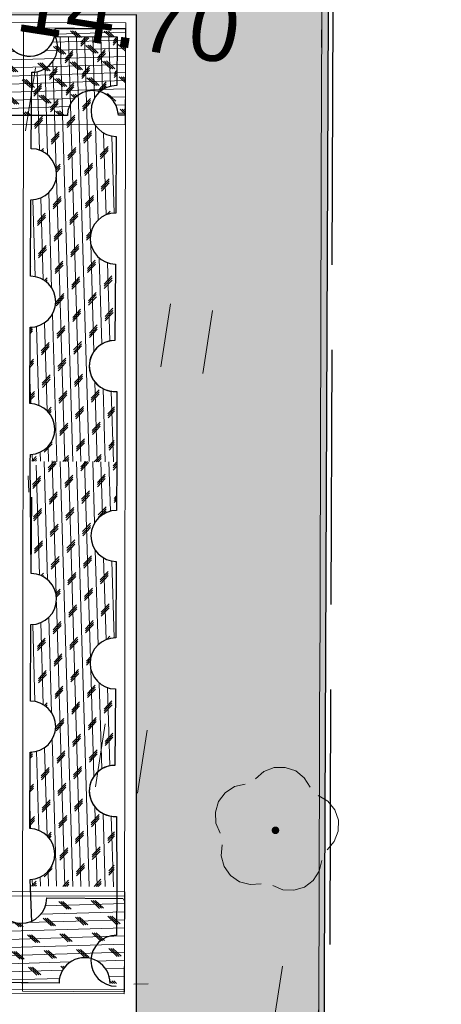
# Model space of a CAD drawing. Extents: x 6601440 to 6601733, y 5738487 to 5738717.
# Tile 71 of 129: x 6601568 to 6601573, y 5738621 to 5738632. Entities that reach past the tile are written whole.
import ezdxf

# ---------------------------------------------------------------- set-up
doc = ezdxf.new("R2010")
doc.units = 0
doc.linetypes.add('PRZER2-1', pattern=[3, 2, -1])
doc.linetypes.add('PRZER3-1', pattern=[4, 3, -1])
doc.layers.get('0').update_dxf_attribs({"linetype": 'CONTINUOUS'})
for name, color, linetype, lineweight, true_color in [('GSPRDL', 7, 'CONTINUOUS', 18, 0x008000), ('GSPWPS_O', 7, 'CONTINUOUS', 0, 0x0a0909), ('GSSKOD', 7, 'PRZER2-1', 18, 0x0a0909), ('GSSUTR', 7, 'CONTINUOUS', 18, 0x0a0909), ('MM_A_PZT_ zieleń', 7, 'CONTINUOUS', 30, 0x008f00), ('ZZ- zywopłot', 7, 'CONTINUOUS', 9, 0x208000)]:
    doc.layers.add(name, color=color, linetype=linetype, lineweight=lineweight, true_color=true_color)
doc.styles.add('GEO-INFO', font='arial.ttf')

# ---------------------------------------------------------------- blocks, each defined once
blk = doc.blocks.new('SPDLP')
blk.add_hatch(color=0).paths.add_polyline_path([(-0.09, 0), (-0.085595, -0.027812), (-0.072812, -0.052901), (-0.052901, -0.072812), (-0.027812, -0.085595), (0, -0.09), (0.027812, -0.085595), (0.052901, -0.072812), (0.072812, -0.052901), (0.085595, -0.027812), (0.09, 0), (0.085595, 0.027812), (0.072812, 0.052901), (0.052901, 0.072812), (0.027812, 0.085595), (0, 0.09), (-0.027812, 0.085595), (-0.052901, 0.072812), (-0.072812, 0.052901), (-0.085595, 0.027812)])
at = {"color": 0}
for points in [[(-0.268652, 1.271938), (-0.048001, 1.40916), (0.20623, 1.462858), (0.463525, 1.426585), (0.693003, 1.304695), (0.867117, 1.11182), (0.964971, 0.871109)], [(-1.292703, 0.137547), (-1.355024, 0.389802), (-1.327532, 0.648184), (-1.213525, 0.881678), (-1.026689, 1.062258), (-0.78945, 1.168249), (-0.530282, 1.186929)], [(1.126667, 0.648554), (1.325358, 0.481106), (1.454989, 0.255912), (1.5, 0), (1.454989, -0.255912), (1.325358, -0.481106), (1.126667, -0.648554)], [(-0.530282, -1.186929), (-0.78945, -1.168249), (-1.026689, -1.062258), (-1.213525, -0.881678), (-1.327532, -0.648184), (-1.355024, -0.389802), (-1.292703, -0.137547)], [(0.964971, -0.871109), (0.867117, -1.11182), (0.693003, -1.304695), (0.463525, -1.426585), (0.20623, -1.462858), (-0.048001, -1.40916), (-0.268652, -1.271938)]]:
    blk.add_lwpolyline(points, dxfattribs=at)

msp = doc.modelspace()

# ---------------------------------------------------------------- hatches: boundary and pattern name
h = msp.add_hatch()
h.set_pattern_fill('GRASS', color=3, scale=0.02)
h.set_pattern_definition([(90, (0, 0), (-0.3592102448, 0.3592102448), [0.09525, -0.6231704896]), (45, (0, 0), (-0.359210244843, 0.359210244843), [0.09525, -0.41275]), (135, (0, 0), (-0.359210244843, -0.359210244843), [0.09525, -0.41275])])
h.paths.add_polyline_path([(6601567.04248, 5738620.37858), (6601569.35401, 5738620.37858), (6601569.35401, 5738632.14724), (6601539.27426, 5738632.08779), (6601539.13052, 5738634.69079), (6601549.55846, 5738634.44175), (6601552.09793, 5738633.19629), (6601567.39928, 5738633.0552), (6601570.61455, 5738637.66958), (6601571.61007, 5738632.19503), (6601571.45634, 5738595.37257), (6601568.21977, 5738602.01965), (6601566.86453, 5738606.05391)])
at = {"layer": 'GSSUTR'}
h = msp.add_hatch(dxfattribs=at)
h.set_pattern_fill('PTTU04', color=256, scale=0.5, angle=-8.852821, style=0)
h.set_pattern_definition([(81.14718, (6598872.4612, 5730326.6935), (-2.08547525, 2.8549594), [0.75, -4.25]), (81.14718, (6598872.9553, 5730326.6165), (-2.08547525, 2.8549594), [0.75, -4.25])])
h.paths.add_polyline_path([(6601571.46416, 5738607.75911), (6601571.53276, 5738632.18226), (6601571.53659, 5738632.20756), (6601571.53998, 5738632.23292), (6601571.54293, 5738632.25834), (6601571.54544, 5738632.28381), (6601571.54751, 5738632.30932), (6601571.54913, 5738632.33486), (6601571.55031, 5738632.36042), (6601571.55105, 5738632.386), (6601571.55134, 5738632.41159), (6601571.55119, 5738632.43718), (6601571.55059, 5738632.46276), (6601571.54955, 5738632.48833), (6601571.54806, 5738632.51388), (6601571.54614, 5738632.5394), (6601571.54377, 5738632.56488), (6601571.54095, 5738632.59032), (6601571.5377, 5738632.6157), (6601571.53401, 5738632.64102), (6601571.52987, 5738632.66628), (6601571.5253, 5738632.69146), (6601571.52029, 5738632.71655), (6601571.51485, 5738632.74156), (6601571.50898, 5738632.76646), (6601571.50267, 5738632.79127), (6601571.49593, 5738632.81595), (6601571.48877, 5738632.84052), (6601571.48118, 5738632.86496), (6601571.47317, 5738632.88927), (6601571.46473, 5738632.91343), (6601571.45588, 5738632.93744), (6601571.44661, 5738632.96129), (6601571.43693, 5738632.98498), (6601571.42684, 5738633.0085), (6601571.41635, 5738633.03184), (6601571.40545, 5738633.05499), (6601571.39415, 5738633.07795), (6601571.38245, 5738633.10071), (6601571.37036, 5738633.12327), (6601571.35788, 5738633.14561), (6601571.34501, 5738633.16773), (6601571.33176, 5738633.18962), (6601571.31814, 5738633.21129), (6601571.30414, 5738633.23271), (6601571.28977, 5738633.25388), (6601571.27503, 5738633.2748), (6601571.25993, 5738633.29547), (6601571.24448, 5738633.31587), (6601571.22867, 5738633.33599), (6601571.21252, 5738633.35584), (6601571.19603, 5738633.37541), (6601571.1792, 5738633.39468), (6601571.16203, 5738633.41367), (6601571.14469, 5738633.43219), (6601571.12703, 5738633.45042), (6601571.10906, 5738633.46833), (6601571.09078, 5738633.48594), (6601571.07221, 5738633.50323), (6601571.05334, 5738633.52019), (6601571.03418, 5738633.53683), (6601571.01473, 5738633.55314), (6601570.99501, 5738633.56911), (6601570.97502, 5738633.58474), (6601570.95476, 5738633.60002), (6601570.93424, 5738633.61495), (6601570.91346, 5738633.62952), (6601570.89244, 5738633.64373), (6601570.87118, 5738633.65758), (6601570.84968, 5738633.67107), (6601570.82795, 5738633.68418), (6601570.806, 5738633.69691), (6601570.78383, 5738633.70927), (6601570.76146, 5738633.72124), (6601570.73888, 5738633.73282), (6601570.7161, 5738633.74401), (6601570.69314, 5738633.75481), (6601570.66999, 5738633.76522), (6601570.64667, 5738633.77522), (6601570.62318, 5738633.78482), (6601570.59953, 5738633.79402), (6601570.57572, 5738633.8028), (6601570.55177, 5738633.81118), (6601570.52767, 5738633.81914), (6601570.50344, 5738633.82668), (6601570.47909, 5738633.83381), (6601570.45461, 5738633.84051), (6601570.43002, 5738633.8468), (6601570.40533, 5738633.85266), (6601570.38055, 5738633.85809), (6601570.35567, 5738633.8631), (6601570.33071, 5738633.86767), (6601570.30567, 5738633.87182), (6601570.28057, 5738633.87554), (6601570.25541, 5738633.87882), (6601570.23019, 5738633.88167), (6601570.20493, 5738633.88408), (6601570.17963, 5738633.88606), (6601570.1543, 5738633.8876), (6601570.12895, 5738633.88871), (6601570.10358, 5738633.88938), (6601570.0782, 5738633.88962), (6601570.05283, 5738633.88941), (6601570.02746, 5738633.88877), (6601570.0021, 5738633.8877), (6601569.97677, 5738633.88618), (6601569.95147, 5738633.88423), (6601563.77615, 5738634.04909), (6601556.70331, 5738634.23127), (6601549.56002, 5738634.44171), (6601551.94466, 5738633.2715), (6601567.28346, 5738633.12408), (6601567.4948, 5738603.50856), (6601571.03152, 5738596.25272), (6601570.85944, 5738600.25823), (6601571.73856, 5738600.71451)], flags=0)
at = {"layer": 'ZZ- zywopłot', "ltscale": 5}
h = msp.add_hatch(dxfattribs=at)
h.set_pattern_fill('CORK', color=256, scale=0.03, angle=1.69545, style=0)
h.set_pattern_definition([(1.6954, (6601564.22502, 5738631.98499), (-0.0028181, 0.0952083), []), (136.6954, (6601564.27403, 5738631.9388), (-0.18478, -0.196053), [0.134704, -0.134704]), (136.6954, (6601564.29783, 5738631.9395), (-0.18478, -0.196053), [0.134704, -0.134704]), (136.6954, (6601564.32164, 5738631.9402), (-0.18478, -0.196053), [0.134704, -0.134704])])
edge = h.paths.add_edge_path()
edge.add_line((6601564.64025, 5738630.98214), (6601565.54023, 5738630.97601))
edge.add_arc((6601565.84022, 5738630.97396), 0.3, -0.390519, 179.609481, ccw=False)
edge.add_line((6601566.14021, 5738630.97192), (6601567.04019, 5738630.96578))
edge.add_arc((6601567.34018, 5738630.96374), 0.3, -0.390519, 179.609481, ccw=False)
edge.add_line((6601567.64018, 5738630.96169), (6601568.54016, 5738630.96102))
edge.add_arc((6601568.84011, 5738630.95347), 0.30004, -0.382541, 178.558751, ccw=False)
edge.add_line((6601569.14014, 5738630.95147), (6601569.21809, 5738630.95094))
edge.add_line((6601569.21809, 5738630.95094), (6601569.2249, 5738631.95092))
edge.add_line((6601569.2249, 5738631.95092), (6601568.39698, 5738631.95656))
edge.add_arc((6601568.09698, 5738631.9586), 0.3, 179.60948, 359.609481, ccw=False)
edge.add_line((6601567.79699, 5738631.96065), (6601566.89701, 5738631.96678))
edge.add_arc((6601566.59702, 5738631.96883), 0.3, 179.60948, 359.609481, ccw=False)
edge.add_line((6601566.29702, 5738631.97087), (6601565.39705, 5738631.97701))
edge.add_arc((6601565.09705, 5738631.97905), 0.3, 179.60948, 359.60948, ccw=False)
edge.add_line((6601564.79706, 5738631.9811), (6601564.22502, 5738631.98499))
edge.add_line((6601564.22502, 5738631.98499), (6601564.22007, 5738631.25906))
edge.add_arc((6601564.53866, 5738631.28524), 0.31967, 184.697063, 288.528861)
h = msp.add_hatch(dxfattribs=at)
h.set_pattern_fill('CORK', color=256, scale=0.03, angle=-88.30455, style=0)
h.set_pattern_definition([(271.6954, (6601569.12436, 5738631.88522), (0.0952083, 0.0028181), []), (46.6954, (6601569.07816, 5738631.8362), (-0.196053, 0.18478), [0.134704, -0.134704]), (46.6954, (6601569.07887, 5738631.8124), (-0.196053, 0.18478), [0.134704, -0.134704]), (46.6954, (6601569.07957, 5738631.7886), (-0.196053, 0.18478), [0.134704, -0.134704])])
edge = h.paths.add_edge_path()
edge.add_line((6601568.10106, 5738628.47006), (6601568.10038, 5738627.57008))
edge.add_arc((6601568.09284, 5738627.27013), 0.30004, -90.382541, 88.558751, ccw=False)
edge.add_line((6601568.09083, 5738626.9701), (6601568.0903, 5738626.89215))
edge.add_line((6601568.0903, 5738626.89215), (6601569.09028, 5738626.88534))
edge.add_line((6601569.09028, 5738626.88534), (6601569.09592, 5738627.71326))
edge.add_arc((6601569.09797, 5738628.01326), 0.3, 89.60948, 269.609481, ccw=False)
edge.add_line((6601569.10001, 5738628.31325), (6601569.10615, 5738629.21323))
edge.add_arc((6601569.10819, 5738629.51322), 0.3, 89.60948, 269.609481, ccw=False)
edge.add_line((6601569.11024, 5738629.81321), (6601569.11637, 5738630.71319))
edge.add_arc((6601569.11842, 5738631.01319), 0.3, 89.60948, 269.60948, ccw=False)
edge.add_line((6601569.12046, 5738631.31318), (6601569.12436, 5738631.88522))
edge.add_line((6601569.12436, 5738631.88522), (6601568.39842, 5738631.89017))
edge.add_arc((6601568.12355, 5738631.76999), 0.3, -90.39052, 23.616444, ccw=False)
edge.add_line((6601568.12151, 5738631.46999), (6601568.11537, 5738630.57001))
edge.add_arc((6601568.11333, 5738630.27002), 0.3, -90.390519, 89.609481, ccw=False)
edge.add_line((6601568.11128, 5738629.97003), (6601568.10515, 5738629.07005))
edge.add_arc((6601568.1031, 5738628.77006), 0.3, -90.390519, 89.609481, ccw=False)
h = msp.add_hatch(dxfattribs=at)
h.set_pattern_fill('CORK', color=256, scale=0.03, angle=-88.30455, style=0)
h.set_pattern_definition([(271.6954, (6601569.1239, 5738626.88534), (0.0952083, 0.0028181), []), (46.6954, (6601569.0777, 5738626.83632), (-0.196053, 0.18478), [0.134704, -0.134704]), (46.6954, (6601569.0784, 5738626.81252), (-0.196053, 0.18478), [0.134704, -0.134704]), (46.6954, (6601569.07912, 5738626.78872), (-0.196053, 0.18478), [0.134704, -0.134704])])
edge = h.paths.add_edge_path()
edge.add_line((6601568.12105, 5738626.47011), (6601568.11491, 5738625.57013))
edge.add_arc((6601568.11287, 5738625.27014), 0.3, -90.390519, 89.609481, ccw=False)
edge.add_line((6601568.11082, 5738624.97014), (6601568.10469, 5738624.07016))
edge.add_arc((6601568.10265, 5738623.77017), 0.3, -90.390519, 89.609481, ccw=False)
edge.add_line((6601568.1006, 5738623.47018), (6601568.09993, 5738622.57019))
edge.add_arc((6601568.09238, 5738622.27025), 0.30004, -90.382541, 88.558751, ccw=False)
edge.add_line((6601568.09038, 5738621.97021), (6601568.08985, 5738621.89227))
edge.add_line((6601568.08985, 5738621.89227), (6601569.08982, 5738621.88545))
edge.add_line((6601569.08982, 5738621.88545), (6601569.09547, 5738622.71338))
edge.add_arc((6601569.09751, 5738623.01337), 0.3, 89.609481, 269.60948, ccw=False)
edge.add_line((6601569.09955, 5738623.31337), (6601569.10569, 5738624.21334))
edge.add_arc((6601569.10773, 5738624.51334), 0.3, 89.609481, 269.60948, ccw=False)
edge.add_line((6601569.10978, 5738624.81333), (6601569.11591, 5738625.71331))
edge.add_arc((6601569.11796, 5738626.0133), 0.3, 89.60948, 269.60948, ccw=False)
edge.add_line((6601569.12, 5738626.3133), (6601569.1239, 5738626.88534))
edge.add_line((6601569.1239, 5738626.88534), (6601568.39797, 5738626.89029))
edge.add_arc((6601568.33169, 5738626.63263), 0.26605, 75.57425, 217.651674)
h = msp.add_hatch(dxfattribs=at)
h.set_pattern_fill('CORK', color=256, scale=0.03, angle=1.69545, style=0)
h.set_pattern_definition([(1.6954, (6601565.62683, 5738621.77123), (-0.0028181, 0.0952083), []), (136.6954, (6601565.67585, 5738621.72503), (-0.18478, -0.196053), [0.134704, -0.134704]), (136.6954, (6601565.69965, 5738621.72574), (-0.18478, -0.196053), [0.134704, -0.134704]), (136.6954, (6601565.72345, 5738621.72644), (-0.18478, -0.196053), [0.134704, -0.134704])])
edge = h.paths.add_edge_path()
edge.add_line((6601566.04206, 5738620.76838), (6601566.94204, 5738620.76224))
edge.add_arc((6601567.24204, 5738620.7602), 0.3, -0.390519, 179.609481, ccw=False)
edge.add_line((6601567.54203, 5738620.75815), (6601568.44201, 5738620.75202))
edge.add_arc((6601568.742, 5738620.74997), 0.3, -0.390519, 179.609481, ccw=False)
edge.add_line((6601569.04199, 5738620.74793), (6601569.21237, 5738620.74808))
edge.add_arc((6601570.19369, 5738661.31596), 40.57975, 268.61431, 270.491741)
edge.add_line((6601570.54196, 5738620.7377), (6601569.20951, 5738620.73717))
edge.add_line((6601569.20951, 5738620.73717), (6601569.21633, 5738621.73715))
edge.add_line((6601569.21633, 5738621.73715), (6601569.19881, 5738621.74688))
edge.add_arc((6601569.19881, 5738621.74688), 0.000000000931, 0, 180, ccw=False)
edge.add_line((6601569.19881, 5738621.74688), (6601568.29883, 5738621.75302))
edge.add_arc((6601567.99883, 5738621.75506), 0.3, 179.609481, 359.60948, ccw=False)
edge.add_line((6601567.69884, 5738621.75711), (6601566.79886, 5738621.76324))
edge.add_arc((6601566.49887, 5738621.76528), 0.3, 179.60948, 359.60948, ccw=False)
edge.add_line((6601566.19888, 5738621.76733), (6601565.62683, 5738621.77123))
edge.add_line((6601565.62683, 5738621.77123), (6601565.62189, 5738621.04529))
edge.add_arc((6601565.94048, 5738621.07147), 0.31967, 184.697064, 288.528861)

# ---------------------------------------------------------------- linework, layer by layer
at = {"color": 7, "linetype": 'PRZER3-1', "lineweight": 30, "elevation": 10.06}
msp.add_lwpolyline([(6601510.43099, 5738653.7127), (6601522.49994, 5738653.91001), (6601522.49002, 5738651.5425), (6601529.66651, 5738651.5425), (6601529.66651, 5738654.02683), (6601538.55011, 5738654.18645), (6601539.54007, 5738634.77356), (6601549.69265, 5738634.50447), (6601552.07964, 5738633.33731), (6601567.28346, 5738633.12408), (6601570.6548, 5738637.80075), (6601571.66308, 5738632.20458), (6601571.54575, 5738595.28982), (6601574.72819, 5738588.65305), (6601578.36042, 5738588.65305), (6601578.43231, 5738576.80623), (6601579.79306, 5738576.80976), (6601579.79306, 5738571.10128), (6601578.48092, 5738571.09182), (6601578.5841, 5738558.98185), (6601511.23283, 5738558.57583), (6601510.2684, 5738653.7127)], dxfattribs=at)
msp.add_lwpolyline([(6601567.04248, 5738620.37858), (6601569.35401, 5738620.37858), (6601569.35401, 5738632.14724), (6601539.27426, 5738632.08779), (6601539.13052, 5738634.69079), (6601549.55846, 5738634.44175), (6601552.09793, 5738633.19629), (6601567.39928, 5738633.0552), (6601570.61455, 5738637.66958), (6601571.61007, 5738632.19503), (6601571.45634, 5738595.37257), (6601568.21977, 5738602.01965), (6601566.86453, 5738606.05391), (6601567.04248, 5738620.37858)])
at = {"layer": 'GSSKOD', "linetype": 'PRZER2-1', "lineweight": 18, "ltscale": 0.5}
msp.add_line((6601571.46416, 5738607.75911, 10.18), (6601571.53276, 5738632.18226, 10.18), dxfattribs=at)
at = {"layer": 'GSSUTR', "linetype": 'PRZER2-1', "ltscale": 0.5, "elevation": 10.06}
msp.add_lwpolyline([(6601571.03152, 5738596.25272), (6601567.4948, 5738603.50856), (6601567.28346, 5738633.12408), (6601551.94466, 5738633.2715), (6601549.56002, 5738634.44171), (6601556.70331, 5738634.23127), (6601563.77615, 5738634.04909), (6601569.95147, 5738633.88423, -0.48776718), (6601571.53276, 5738632.18226), (6601571.46416, 5738607.75911), (6601571.73856, 5738600.71451), (6601570.85944, 5738600.25823)], format="xyb", close=True, dxfattribs=at)
at = {"layer": 'MM_A_PZT_ zieleń'}
for p, q in [((6601568.39698, 5738631.98142), (6601569.2249, 5738631.98454)), ((6601568.39842, 5738631.89017), (6601569.12436, 5738631.88522)), ((6601569.12436, 5738631.88522), (6601569.12046, 5738631.31318)), ((6601568.11537, 5738630.57001), (6601568.12151, 5738631.46999)), ((6601569.21809, 5738630.96468), (6601569.14014, 5738630.96521)), ((6601568.54025, 5738630.96102), (6601567.64018, 5738630.96169)), ((6601569.11637, 5738630.71319), (6601569.11024, 5738629.81321)), ((6601568.10515, 5738629.07005), (6601568.11128, 5738629.97003)), ((6601569.10615, 5738629.21323), (6601569.10001, 5738628.31325)), ((6601568.10038, 5738627.56999), (6601568.10106, 5738628.47006)), ((6601569.12078, 5738627.71326), (6601569.1239, 5738626.88534)), ((6601568.10404, 5738626.89215), (6601568.10457, 5738626.9701)), ((6601568.11491, 5738625.57013), (6601568.10404, 5738626.89215)), ((6601569.1239, 5738626.88534), (6601569.12, 5738626.3133)), ((6601569.11591, 5738625.71331), (6601569.10978, 5738624.81333)), ((6601568.10469, 5738624.07016), (6601568.11082, 5738624.97014)), ((6601569.10569, 5738624.21334), (6601569.09955, 5738623.31337)), ((6601568.09993, 5738622.57011), (6601568.1006, 5738623.47018)), ((6601569.12032, 5738622.71338), (6601569.12344, 5738621.88545)), ((6601568.12059, 5738621.47022), (6601568.10411, 5738621.97021)), ((6601569.12344, 5738621.88545), (6601569.11954, 5738621.31341)), ((6601568.29883, 5738621.75302), (6601569.19881, 5738621.74688)), ((6601568.44201, 5738620.75202), (6601567.54203, 5738620.75815))]:
    msp.add_line(p, q, dxfattribs=at)
for points in [[(6601568.39842, 5738631.89017), (6601569.12436, 5738631.88522), (6601569.12046, 5738631.31318)], [(6601568.11537, 5738630.57001), (6601568.12151, 5738631.46999)], [(6601568.54025, 5738630.96102), (6601567.64018, 5738630.96169)], [(6601569.11637, 5738630.71319), (6601569.11024, 5738629.81321)], [(6601568.10515, 5738629.07005), (6601568.11128, 5738629.97003)], [(6601569.10615, 5738629.21323), (6601569.10001, 5738628.31325)], [(6601568.10038, 5738627.56999), (6601568.10106, 5738628.47006)], [(6601568.11491, 5738625.57013), (6601568.12105, 5738626.47011)], [(6601569.11591, 5738625.71331), (6601569.10978, 5738624.81333)], [(6601568.10469, 5738624.07016), (6601568.11082, 5738624.97014)], [(6601569.10569, 5738624.21334), (6601569.09955, 5738623.31337)], [(6601568.09993, 5738622.57011), (6601568.1006, 5738623.47018)], [(6601568.29883, 5738621.75302), (6601569.19881, 5738621.74688)], [(6601568.44201, 5738620.75202), (6601567.54203, 5738620.75815)]]:
    msp.add_lwpolyline(points, dxfattribs=at)
for centre, radius, start, end in [((6601568.09698, 5738631.9586), 0.3, 179.60948, 359.60948), ((6601568.0974, 5738631.95901), 0.30041, 179.688283, 4.276514), ((6601568.12355, 5738631.76999), 0.3, 269.60948, 23.616444), ((6601568.12355, 5738631.76999), 0.3, 269.60948, 23.616444), ((6601569.11842, 5738631.01319), 0.3, 89.60948, 269.60948), ((6601569.11842, 5738631.01319), 0.3, 89.60948, 269.60948), ((6601568.84022, 5738630.95336), 0.30016, 2.262951, 178.536986), ((6601568.84026, 5738630.9534), 0.30011, 2.254772, 178.54529), ((6601568.11333, 5738630.27002), 0.3, 269.60948, 89.60948), ((6601569.10819, 5738629.51322), 0.3, 89.60948, 269.60948), ((6601569.10819, 5738629.51322), 0.3, 89.60948, 269.60948), ((6601568.1031, 5738628.77006), 0.3, 269.60948, 89.60948), ((6601568.1031, 5738628.77006), 0.3, 269.60948, 89.60948), ((6601569.09838, 5738628.01284), 0.30041, 89.688283, 274.276514), ((6601569.09797, 5738628.01326), 0.3, 89.60948, 269.60948), ((6601568.09272, 5738627.27002), 0.30016, 272.262951, 88.536986), ((6601568.09277, 5738627.26998), 0.30011, 272.254772, 88.54529), ((6601569.11796, 5738626.0133), 0.3, 89.60948, 269.60948), ((6601569.11796, 5738626.0133), 0.3, 89.60948, 269.60948), ((6601568.11287, 5738625.27014), 0.3, 269.60948, 89.60948), ((6601568.11287, 5738625.27014), 0.3, 269.60948, 89.60948), ((6601569.10773, 5738624.51334), 0.3, 89.60948, 269.60948), ((6601569.10773, 5738624.51334), 0.3, 89.60948, 269.60948), ((6601568.10265, 5738623.77017), 0.3, 269.60948, 89.60948), ((6601568.10265, 5738623.77017), 0.3, 269.60948, 89.60948), ((6601569.09751, 5738623.01337), 0.3, 89.60948, 269.60948), ((6601569.09792, 5738623.01296), 0.30041, 89.688283, 274.276514), ((6601568.09226, 5738622.27014), 0.30016, 272.262951, 88.536986), ((6601568.09231, 5738622.27009), 0.30011, 272.254772, 88.54529), ((6601567.99883, 5738621.75506), 0.3, 179.60948, 359.60948), ((6601567.99883, 5738621.75506), 0.3, 179.60948, 359.60948), ((6601569.1175, 5738621.01342), 0.3, 89.60948, 269.60948), ((6601569.1175, 5738621.01342), 0.3, 89.60948, 269.60948), ((6601568.742, 5738620.74997), 0.3, 359.60948, 179.60948), ((6601568.742, 5738620.74997), 0.3, 359.60948, 179.60948)]:
    msp.add_arc(centre, radius, start, end, dxfattribs=at)
at = {"layer": 'ZZ- zywopłot', "ltscale": 5}
for points in [[(6601539.12628, 5738632.08796), (6601569.22853, 5738632.05252), (6601569.22035, 5738630.85255), (6601539.1181, 5738630.88799)], [(6601569.22504, 5738631.98454), (6601569.21226, 5738620.64882), (6601568.01228, 5738620.657), (6601568.02507, 5738631.99272)], [(6601550.52787, 5738621.87328), (6601569.21699, 5738621.82455), (6601569.20882, 5738620.62458), (6601550.51969, 5738620.67331)], [(6601550.57752, 5738621.82294), (6601569.21666, 5738621.77522), (6601569.20916, 5738620.67525), (6601550.57003, 5738620.72297)]]:
    msp.add_lwpolyline(points, close=True, dxfattribs=at)

# ---------------------------------------------------------------- block references
at = {"layer": 'GSPRDL', "lineweight": 5, "xscale": 0.4999999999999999, "yscale": 0.4999999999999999, "rotation": 81.147178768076}
msp.add_blockref('SPDLP', (6601570.98871, 5738622.54901, 10.14), dxfattribs=at)

# ---------------------------------------------------------------- texts
at = {"layer": 'GSPWPS_O', "lineweight": 0, "style": 'GEO-INFO'}
msp.add_text('214.70', height=0.75, rotation=351.147179, dxfattribs=at).set_placement((6601567.33484, 5738632.05408, 10.8))

doc.saveas('drawing.dxf')
